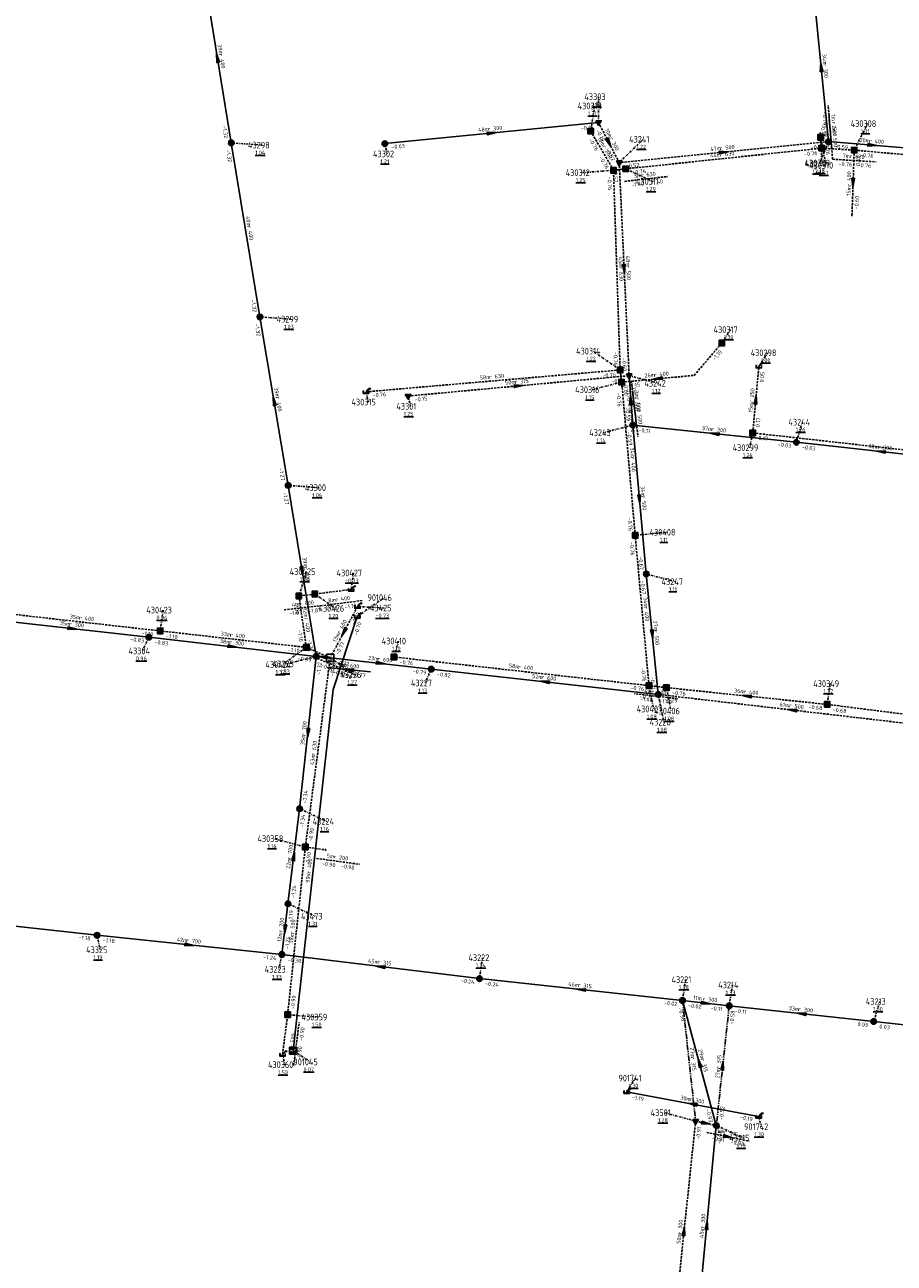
# Model space of a CAD drawing. Extents: x 188323 to 208361, y 565368 to 574910.
# Tile 98 of 256: x 201826 to 202023, y 567823 to 568102. Entities that reach past the tile are written whole.
import ezdxf

# ---------------------------------------------------------------- set-up
doc = ezdxf.new("R2010")
doc.units = 0
for name, pattern in [('BORDER', [1.75, 0.5, -0.25, 0.5, -0.25, 0, -0.25]), ('DASHDOT', [1, 0.5, -0.25, 0, -0.25]), ('DASHED', [0.75, 0.5, -0.25]), ('PHANTOM', [2.5, 1.25, -0.25, 0.25, -0.25, 0.25, -0.25])]:
    doc.linetypes.add(name, pattern=pattern)
doc.layers.get('0').update_dxf_attribs({"linetype": 'CONTINUOUS'})
for name, color, linetype in [('RIO-AFM', 7, 'CONTINUOUS'), ('RIO-BOK', 7, 'CONTINUOUS'), ('RIO-DET', 7, 'CONTINUOUS'), ('RIO-KNP', 7, 'CONTINUOUS'), ('RIO-KNR', 7, 'CONTINUOUS'), ('RIO-LAG', 7, 'CONTINUOUS'), ('RIO-LAG_0B', 7, 'CONTINUOUS'), ('RIO-LAG_1B', 7, 'DASHED'), ('RIO-LAG_2B', 7, 'DASHED'), ('RIO-LAG_4', 7, 'BORDER'), ('RIO-LAG_XX', 1, 'PHANTOM'), ('RIO-LEN', 7, 'CONTINUOUS'), ('RIO-MVD', 1, 'CONTINUOUS'), ('RIO-VRB', 6, 'DASHDOT'), ('RIO-VRH', 7, 'CONTINUOUS')]:
    doc.layers.add(name, color=color, linetype=linetype)
doc.styles.add('RIO-TXT', font='isocp.shx')

# ---------------------------------------------------------------- blocks, each defined once
blk = doc.blocks.new('L_VHR')
blk.add_lwpolyline([(-0.5, 0), (0.5, 0), (-0.5, 0.15), (-0.5, -0.15), (0.5, 0)])
blk = doc.blocks.new('K_FIC')
blk.add_circle((0, 0), 0.0625)
at = {"style": 'RIO-TXT', "flags": 1}
blk.add_attdef('KNOOPNAAM', (2, 2), '', height=1, dxfattribs=at)
blk = doc.blocks.new('K_UTB')
blk.add_lwpolyline([(0.5, 0.15), (0.5, -0.3), (-0.5, -0.3), (-0.5, 0.15), (-0.45, 0.15), (-0.45, -0.25), (0, -0.25), (0.45, -0.25), (0.45, 0.15)], close=True)
blk.add_lwpolyline([(0.85, 0.6), (0.55, 0.65), (0.614828, 0.459583), (0.850842, 0.598937)])
blk.add_arc((0.85, -0.25), 0.85, 90, 180)
at = {"style": 'RIO-TXT', "flags": 1}
blk.add_attdef('KNOOPNAAM', (2, 2), '', height=1, dxfattribs=at)
blk = doc.blocks.new('K_IPR')
blk.add_lwpolyline([(-0.5, -0.5), (0.5, -0.5), (0.5, 0.5), (-0.5, 0.5)], close=True)
blk.add_solid([(-0.5, 0.5), (0.5, 0.5), (-0.5, -0.5), (0.5, -0.5)])
at = {"style": 'RIO-TXT', "flags": 1}
blk.add_attdef('KNOOPNAAM', (2, 2), '', height=1, dxfattribs=at)
blk = doc.blocks.new('K_IPG')
blk.add_circle((0, 0), 0.5)
for points in [[(0, 0), (-0.5, 0), (-0.433013, 0.25)], [(0, 0), (-0.433013, -0.25), (-0.5, 0)], [(0, 0), (-0.433013, 0.25), (-0.25, 0.433013)], [(0, 0), (-0.25, -0.433013), (-0.433013, -0.25)], [(0, 0), (-0.25, 0.433013), (0, 0.5)], [(0, 0), (0, -0.5), (-0.25, -0.433013)], [(0, 0), (0, 0.5), (0.25, 0.433013)], [(0, 0), (0.25, 0.433013), (0.433013, 0.25)], [(0, 0), (0.433013, 0.25), (0.5, 0)], [(0, 0), (0.5, 0), (0.433013, -0.25)], [(0, 0), (0.433013, -0.25), (0.25, -0.433013)], [(0, 0), (0.25, -0.433013), (0, -0.5)]]:
    blk.add_solid(points)
at = {"style": 'RIO-TXT', "flags": 1}
blk.add_attdef('KNOOPNAAM', (2, 2), '', height=1, dxfattribs=at)
blk = doc.blocks.new('K_DIV')
for p, q in [((-0.65, 0.65), (-0.65, -0.65)), ((0.65, 0.65), (-0.65, 0.65)), ((0.65, -0.65), (0.65, 0.65)), ((-0.65, -0.65), (0.65, -0.65))]:
    blk.add_line(p, q)
blk = doc.blocks.new('K_IPD')
blk.add_lwpolyline([(-0.496027, 0.307994), (0.503973, 0.307994), (0.003973, -0.558031)], close=True)
blk.add_solid([(-0.496027, 0.307994), (0.503973, 0.307994), (0.003973, -0.558031)])
at = {"style": 'RIO-TXT', "flags": 1}
blk.add_attdef('KNOOPNAAM', (2, 2), '', height=1, dxfattribs=at)
blk = doc.blocks.new('K_DRL')
for p, q in [((-0.65, 0.65), (-0.65, -0.65)), ((0.65, 0.65), (-0.65, 0.65)), ((-0.65, 0.35), (0.65, 0.35)), ((0.65, -0.65), (0.65, 0.65)), ((0.65, -0.35), (-0.65, -0.35)), ((-0.65, -0.65), (0.65, -0.65))]:
    blk.add_line(p, q)
for points in [[(-0.65, 0.65), (0.65, 0.65), (-0.65, 0.35), (0.65, 0.35)], [(-0.65, -0.35), (0.65, -0.35), (-0.65, -0.65), (0.65, -0.65)]]:
    blk.add_solid(points)
at = {"style": 'RIO-TXT', "flags": 1}
blk.add_attdef('KNOOPNAAM', (2, 2), '', height=1, dxfattribs=at)
blk = doc.blocks.new('748_04______430310____430018_')
at = {"layer": 'RIO-LAG_1B'}
blk.add_line((0, 0), (-0.795, 9.788), dxfattribs=at)
at = {"layer": 'RIO-AFM', "style": 'RIO-TXT'}
blk.add_text('r 500', height=0.9, rotation=274.6285, dxfattribs=at).set_placement((0.0143, 6.0111))
at = {"layer": 'RIO-BOK', "style": 'RIO-TXT'}
for p in [(-2.0767, 8.2792), (-1.7261, 3.9735)]:
    blk.add_text('-0.76', height=0.9, rotation=274.6285, dxfattribs=at).set_placement(p)
at = {"layer": 'RIO-LEN', "style": 'RIO-TXT'}
blk.add_text('1m', height=0.9, rotation=274.6285, dxfattribs=at).set_placement((-0.1172, 7.6258))
blk = doc.blocks.new('790_04______430309____430308_')
at = {"layer": 'RIO-LAG_1B'}
blk.add_line((0, 0), (9.803, -0.593), dxfattribs=at)
at = {"layer": 'RIO-AFM', "style": 'RIO-TXT'}
blk.add_text('r 630', height=0.9, rotation=356.5063, dxfattribs=at).set_placement((3.8533, 0.2681))
at = {"layer": 'RIO-BOK', "style": 'RIO-TXT'}
for p in [(1.3128, -1.4819), (5.6249, -1.7424)]:
    blk.add_text('-0.76', height=0.9, rotation=356.5063, dxfattribs=at).set_placement(p)
at = {"layer": 'RIO-LEN', "style": 'RIO-TXT'}
blk.add_text('7m', height=0.9, rotation=356.5063, dxfattribs=at).set_placement((2.2362, 0.3658))
blk = doc.blocks.new('791_04______430309____430310_')
at = {"layer": 'RIO-LAG_1B'}
blk.add_line((0, 0), (-0.826, 9.786), dxfattribs=at)
at = {"layer": 'RIO-AFM', "style": 'RIO-TXT'}
blk.add_text('r 500', height=0.9, rotation=274.8121, dxfattribs=at).set_placement((-0.0046, 6.0118))
at = {"layer": 'RIO-BOK', "style": 'RIO-TXT'}
for p in [(-2.1029, 8.2731), (-1.7384, 3.9685)]:
    blk.add_text('-0.76', height=0.9, rotation=274.8121, dxfattribs=at).set_placement(p)
at = {"layer": 'RIO-LEN', "style": 'RIO-TXT'}
blk.add_text('2m', height=0.9, rotation=274.8121, dxfattribs=at).set_placement((-0.1413, 7.626))
blk = doc.blocks.new('792_04______430312____430311_')
at = {"layer": 'RIO-LAG_1B'}
blk.add_line((0, 0), (9.759, 1.096), dxfattribs=at)
at = {"layer": 'RIO-AFM', "style": 'RIO-TXT'}
blk.add_text('r 630', height=0.9, rotation=6.4079, dxfattribs=at).set_placement((3.7503, 0.9244))
at = {"layer": 'RIO-BOK', "style": 'RIO-TXT'}
for p in [(5.8403, -0.7528), (1.5473, -1.235)]:
    blk.add_text('-1.40', height=0.9, rotation=6.4079, dxfattribs=at).set_placement(p)
at = {"layer": 'RIO-LEN', "style": 'RIO-TXT'}
blk.add_text('3m', height=0.9, rotation=6.4079, dxfattribs=at).set_placement((2.1405, 0.7436))
blk = doc.blocks.new('793_04______430314____430316_')
at = {"layer": 'RIO-LAG_1B'}
blk.add_line((0, 0), (1.145, -9.754), dxfattribs=at)
at = {"layer": 'RIO-AFM', "style": 'RIO-TXT'}
blk.add_text('r 500', height=0.9, rotation=276.6697, dxfattribs=at).set_placement((0.9433, -3.7456))
at = {"layer": 'RIO-BOK', "style": 'RIO-TXT'}
for p in [(-1.2272, -1.5535), (-0.7234, -5.844)]:
    blk.add_text('-0.76', height=0.9, rotation=276.6697, dxfattribs=at).set_placement(p)
at = {"layer": 'RIO-LEN', "style": 'RIO-TXT'}
blk.add_text('3m', height=0.9, rotation=276.6697, dxfattribs=at).set_placement((0.7543, -2.1367))
blk = doc.blocks.new('794_04______430316____430318_')
at = {"layer": 'RIO-LAG_1B'}
blk.add_line((0, 0), (1.187, -9.749), dxfattribs=at)
at = {"layer": 'RIO-AFM', "style": 'RIO-TXT'}
blk.add_text('r 500', height=0.9, rotation=276.9196, dxfattribs=at).set_placement((0.9596, -3.7415))
at = {"layer": 'RIO-BOK', "style": 'RIO-TXT'}
for p in [(-1.2204, -1.5588), (-0.6979, -5.8471)]:
    blk.add_text('-0.76', height=0.9, rotation=276.9196, dxfattribs=at).set_placement(p)
at = {"layer": 'RIO-LEN', "style": 'RIO-TXT'}
blk.add_text('1m', height=0.9, rotation=276.9196, dxfattribs=at).set_placement((0.7637, -2.1334))
blk = doc.blocks.new('800_04______430358____430361_')
at = {"layer": 'RIO-LAG_1B'}
blk.add_line((0, 0), (9.729, -1.338), dxfattribs=at)
at = {"layer": 'RIO-AFM', "style": 'RIO-TXT'}
blk.add_text('r 200', height=0.9, rotation=352.1347, dxfattribs=at).set_placement((3.8625, -0.0264))
at = {"layer": 'RIO-BOK', "style": 'RIO-TXT'}
for p in [(1.196, -1.5776), (5.4757, -2.1662)]:
    blk.add_text('-0.90', height=0.9, rotation=352.1347, dxfattribs=at).set_placement(p)
at = {"layer": 'RIO-LEN', "style": 'RIO-TXT'}
blk.add_text('5m', height=0.9, rotation=352.1347, dxfattribs=at).set_placement((2.2576, 0.1943))
blk = doc.blocks.new('801_04______430360____430359_')
at = {"layer": 'RIO-LAG_1B'}
blk.add_line((0, 0), (1.253, 9.74), dxfattribs=at)
at = {"layer": 'RIO-AFM', "style": 'RIO-TXT'}
blk.add_text('r 500', height=0.9, rotation=82.6617, dxfattribs=at).set_placement((-0.0073, 3.8626))
at = {"layer": 'RIO-BOK', "style": 'RIO-TXT'}
for p in [(2.1183, 5.4944), (1.5671, 1.2097)]:
    blk.add_text('-0.90', height=0.9, rotation=82.6617, dxfattribs=at).set_placement(p)
at = {"layer": 'RIO-LEN', "style": 'RIO-TXT'}
blk.add_text('9m', height=0.9, rotation=82.6617, dxfattribs=at).set_placement((-0.2139, 2.2558))
blk = doc.blocks.new('806_04______430406____430407_')
at = {"layer": 'RIO-LAG_1B'}
blk.add_line((0, 0), (-9.756, 1.135), dxfattribs=at)
at = {"layer": 'RIO-AFM', "style": 'RIO-TXT'}
blk.add_text('r 400', height=0.9, rotation=353.3415, dxfattribs=at).set_placement((-5.8933, 1.1899))
at = {"layer": 'RIO-BOK', "style": 'RIO-TXT'}
for p in [(-8.527, -0.4171), (-4.2349, -0.9155)]:
    blk.add_text('-1.40', height=0.9, rotation=353.3415, dxfattribs=at).set_placement(p)
at = {"layer": 'RIO-LEN', "style": 'RIO-TXT'}
blk.add_text('4m', height=0.9, rotation=353.3415, dxfattribs=at).set_placement((-7.5025, 1.3767))
blk = doc.blocks.new('811_04______430424____43226_')
at = {"layer": 'RIO-LAG_1B'}
blk.add_line((0, 0), (9.026, -3.87), dxfattribs=at)
at = {"layer": 'RIO-AFM', "style": 'RIO-TXT'}
blk.add_text('r 400', height=0.9, rotation=336.7652, dxfattribs=at).set_placement((3.7173, -1.0493))
at = {"layer": 'RIO-BOK', "style": 'RIO-TXT'}
for p in [(0.735, -1.8382), (4.7057, -3.5401)]:
    blk.add_text('-0.90', height=0.9, rotation=336.7652, dxfattribs=at).set_placement(p)
at = {"layer": 'RIO-LEN', "style": 'RIO-TXT'}
blk.add_text('6m', height=0.9, rotation=336.7652, dxfattribs=at).set_placement((2.2283, -0.4111))
blk = doc.blocks.new('812_04______430426____430425_')
at = {"layer": 'RIO-LAG_1B'}
blk.add_line((0, 0), (-9.758, -1.118), dxfattribs=at)
at = {"layer": 'RIO-AFM', "style": 'RIO-TXT'}
blk.add_text('r 400', height=0.9, rotation=366.5146, dxfattribs=at).set_placement((-6.0095, -0.1842))
at = {"layer": 'RIO-BOK', "style": 'RIO-TXT'}
for p in [(-8.2076, -2.3491), (-3.9148, -1.8561)]:
    blk.add_text('-1.87', height=0.9, rotation=366.5146, dxfattribs=at).set_placement(p)
at = {"layer": 'RIO-LEN', "style": 'RIO-TXT'}
blk.add_text('4m', height=0.9, rotation=366.5146, dxfattribs=at).set_placement((-7.6189, -0.369))
blk = doc.blocks.new('813_04______430427____430426_')
at = {"layer": 'RIO-LAG_1B'}
blk.add_line((0, 0), (-9.744, -1.229), dxfattribs=at)
at = {"layer": 'RIO-AFM', "style": 'RIO-TXT'}
blk.add_text('r 400', height=0.9, rotation=367.1674, dxfattribs=at).set_placement((-6.0064, -0.2526))
at = {"layer": 'RIO-BOK', "style": 'RIO-TXT'}
for p in [(-8.1797, -2.4424), (-3.8928, -1.9005)]:
    blk.add_text('-1.10', height=0.9, rotation=367.1674, dxfattribs=at).set_placement(p)
at = {"layer": 'RIO-LEN', "style": 'RIO-TXT'}
blk.add_text('8m', height=0.9, rotation=367.1674, dxfattribs=at).set_placement((-7.6136, -0.4557))
blk = doc.blocks.new('820_04______43501_____43215_')
at = {"layer": 'RIO-LAG_2B'}
blk.add_line((0, 0), (9.612, -2.011), dxfattribs=at)
at = {"layer": 'RIO-VRH', "xscale": 2, "yscale": 2, "zscale": 2, "rotation": 348.1497}
blk.add_blockref('L_VHR', (4.806, -1.0055), dxfattribs=at)
at = {"layer": 'RIO-AFM', "style": 'RIO-TXT'}
blk.add_text('r 315', height=0.9, rotation=348.1497, dxfattribs=at).set_placement((3.8513, -0.2948))
at = {"layer": 'RIO-BOK', "style": 'RIO-TXT'}
for s, p in [('-0.91', (1.0835, -1.657)), ('-0.93', (5.3119, -2.5415))]:
    blk.add_text(s, height=0.9, rotation=348.1497, dxfattribs=at).set_placement(p)
at = {"layer": 'RIO-LEN', "style": 'RIO-TXT'}
blk.add_text('5m', height=0.9, rotation=348.1497, dxfattribs=at).set_placement((2.2656, 0.0369))
blk = doc.blocks.new('824_04______43225_____43226___c')
at = {"layer": 'RIO-LAG_0B'}
blk.add_line((0, 0), (9.774, -0.956), dxfattribs=at)
at = {"layer": 'RIO-VRH', "xscale": 2, "yscale": 2, "zscale": 2, "rotation": 534.38}
blk.add_blockref('L_VHR', (4.887, -0.478), dxfattribs=at)
at = {"layer": 'RIO-AFM', "style": 'RIO-TXT'}
blk.add_text('r 600', height=0.9, rotation=354.38, dxfattribs=at).set_placement((3.8606, 0.1249))
at = {"layer": 'RIO-BOK', "style": 'RIO-TXT'}
for s, p in [('-0.85', (1.2569, -1.5296)), ('-0.77', (5.5564, -1.9499))]:
    blk.add_text(s, height=0.9, rotation=354.38, dxfattribs=at).set_placement(p)
at = {"layer": 'RIO-LEN', "style": 'RIO-TXT'}
blk.add_text('3m', height=0.9, rotation=354.38, dxfattribs=at).set_placement((2.2482, 0.2826))

msp = doc.modelspace()

# ---------------------------------------------------------------- linework, layer by layer
at = {"layer": 'RIO-LAG'}
msp.add_line((201962.336, 567861.248), (201992.128, 567855.68), dxfattribs=at)
msp.add_lwpolyline([(201887.04, 567870.528), (201896.112, 567952), (201901.536, 567968.512)], dxfattribs=at)
at = {"layer": 'RIO-LAG_0B'}
for p, q in [((201866.816, 568113.664), (201873.088, 568075.392)), ((202007.888, 568075.648), (202004.608, 568109.248)), ((201907.744, 568075.2), (201955.984, 568080)), ((201873.088, 568075.392), (201879.552, 568036.096)), ((202027.728, 568074.048), (202007.888, 568075.648)), ((201879.552, 568036.096), (201885.936, 567998.08)), ((201962.896, 568022.848), (201963.712, 568011.712)), ((201963.712, 568011.712), (202000.64, 568007.808)), ((201963.712, 568011.712), (201966.752, 567978.112)), ((202000.64, 568007.808), (202038.816, 568003.648)), ((201892.272, 567959.488), (201885.936, 567998.08)), ((201969.472, 567950.912), (201966.752, 567978.112)), ((201854.48, 567963.84), (201819.968, 567967.68)), ((201892.272, 567959.488), (201854.48, 567963.84)), ((201888.512, 567925.12), (201892.272, 567959.488)), ((201892.272, 567959.488), (201895.424, 567959.168)), ((201895.424, 567959.168), (201918.224, 567956.608)), ((201918.224, 567956.608), (201969.472, 567950.912)), ((201885.888, 567903.68), (201888.512, 567925.12)), ((201884.512, 567892.224), (201885.888, 567903.68)), ((201802.896, 567900.992), (201842.8, 567896.576)), ((201884.512, 567892.224), (201842.8, 567896.576)), ((201929.104, 567886.784), (201884.512, 567892.224)), ((201974.944, 567881.856), (201929.104, 567886.784)), ((201985.488, 567880.64), (201974.944, 567881.856)), ((201982.576, 567853.632), (201974.944, 567881.856)), ((202018.096, 567877.12), (201985.488, 567880.64)), ((202060.4, 567872.512), (202018.096, 567877.12)), ((201982.576, 567853.632), (201978.304, 567808.704))]:
    msp.add_line(p, q, dxfattribs=at)
at = {"layer": 'RIO-LAG_1B'}
for p, q in [((201959.36, 568069.184), (201954.224, 568078.016)), ((202006.112, 568076.608), (202006.048, 568077.568)), ((202006.32, 568074.176), (202006.112, 568076.608)), ((201962.112, 568069.504), (202006.32, 568074.176)), ((202006.32, 568074.176), (202013.696, 568073.728)), ((202013.2, 568059.008), (202013.696, 568073.728)), ((202013.696, 568073.728), (202099.712, 568066.24)), ((201959.36, 568069.184), (201962.112, 568069.504)), ((201960.864, 568024.128), (201959.36, 568069.184)), ((201990.8, 568009.92), (201992.176, 568024.96)), ((201903.504, 568019.2), (201960.864, 568024.128)), ((201960.864, 568024.128), (201961.184, 568021.376)), ((201961.184, 568021.376), (201961.312, 568020.416)), ((201964.256, 567986.816), (201961.312, 568020.416)), ((202085.216, 567999.36), (201990.8, 568009.92)), ((201967.376, 567952.896), (201964.256, 567986.816)), ((201900.144, 567974.592), (201891.952, 567973.568)), ((201891.952, 567973.568), (201888.352, 567973.12)), ((201888.352, 567973.12), (201890.048, 567961.536)), ((201857.024, 567965.248), (201821.904, 567969.216)), ((201890.048, 567961.536), (201857.024, 567965.248)), ((201890.048, 567961.536), (201895.424, 567959.168)), ((201889.792, 567916.48), (201895.424, 567959.168)), ((201967.376, 567952.896), (201909.808, 567959.36)), ((201971.312, 567952.448), (201967.376, 567952.896)), ((202007.584, 567948.672), (201971.312, 567952.448)), ((202091.456, 567937.984), (202007.584, 567948.672)), ((201885.808, 567878.656), (201889.792, 567916.48)), ((201889.792, 567916.48), (201894.368, 567915.84)), ((201884.656, 567869.696), (201885.808, 567878.656))]:
    msp.add_line(p, q, dxfattribs=at)
msp.add_lwpolyline([(201961.184, 568021.376), (201977.584, 568022.912), (201983.808, 568030.208)], dxfattribs=at)
at = {"layer": 'RIO-LAG_2B'}
for p, q in [((201960.656, 568070.912), (201955.984, 568080)), ((202007.888, 568075.648), (201960.656, 568070.912)), ((201960.656, 568070.912), (201962.896, 568022.848)), ((201912.992, 568018.24), (201962.896, 568022.848)), ((201969.472, 567950.912), (202029.904, 567943.872)), ((201972.672, 567804.992), (201977.904, 567854.592)), ((201977.904, 567854.592), (201982.576, 567853.632))]:
    msp.add_line(p, q, dxfattribs=at)
at = {"layer": 'RIO-LAG_4'}
msp.add_line((201901.584, 567970.752), (201895.424, 567959.168), dxfattribs=at)
at = {"layer": 'RIO-LAG_XX'}
for p, q in [((201974.944, 567881.856), (201977.904, 567854.592)), ((201985.488, 567880.64), (201982.576, 567853.632))]:
    msp.add_line(p, q, dxfattribs=at)
at = {"layer": 'RIO-VRB'}
for p, q in [((201954.22, 568078.01), (201955.1006, 568083.708)), ((201955.98, 568080), (201955.9792, 568085.775)), ((202013.69, 568073.75), (202016.7269, 568079.7114)), ((201873.08, 568075.39), (201880.0475, 568074.8613)), ((201907.74, 568075.22), (201908.2735, 568072.8916)), ((201960.66, 568070.94), (201966.0794, 568076.1881)), ((202007.89, 568075.64), (202005.8147, 568070.6305)), ((202006.12, 568076.58), (202007.3476, 568070.3123)), ((202006.32, 568074.2), (202006.3219, 568070.825)), ((201962.12, 568069.5), (201968.2469, 568066.6622)), ((201959.36, 568069.19), (201952.3929, 568068.6591)), ((201879.55, 568036.12), (201886.5175, 568035.5913)), ((201983.81, 568030.18), (201985.7864, 568033.2358)), ((201960.87, 568024.14), (201954.7419, 568028.3759)), ((201992.18, 568024.95), (201994.1564, 568028.0058)), ((201962.89, 568022.85), (201969.5382, 568021.13)), ((201903.51, 568019.2), (201904.0435, 568016.8716)), ((201961.19, 568021.4), (201954.5425, 568019.6779)), ((201913, 568018.25), (201913.5335, 568015.9216)), ((201963.72, 568011.69), (201957.0725, 568009.9679)), ((202000.64, 568007.82), (202002.0333, 568012.3494)), ((201990.8, 568009.91), (201990.0942, 568006.5966)), ((201885.94, 567998.1), (201892.9075, 567997.5713)), ((201964.26, 567986.82), (201971.335, 567987.52)), ((201888.36, 567973.15), (201890.0952, 567978.6192)), ((201900.14, 567974.59), (201900.6735, 567978.3184)), ((201966.76, 567978.08), (201973.4082, 567976.36)), ((201891.95, 567973.56), (201896.6034, 567970.3547)), ((201901.53, 567968.53), (201907.6569, 567972.7678)), ((201857.03, 567965.23), (201857.7371, 567969.9432)), ((201901.59, 567970.77), (201907.5727, 567970.415)), ((201854.48, 567963.86), (201853.088, 567960.7301)), ((201890.04, 567961.51), (201884.622, 567957.6602)), ((201909.81, 567959.37), (201910.8614, 567962.9597)), ((201892.27, 567959.51), (201885.6225, 567957.7879)), ((201895.42, 567959.2), (201900.8394, 567955.3519)), ((201918.23, 567956.63), (201916.838, 567953.5001)), ((201967.37, 567952.91), (201968.4241, 567947.6271)), ((201971.31, 567952.45), (201972.3641, 567947.1671)), ((202007.58, 567948.64), (202008.2871, 567953.3532)), ((201969.48, 567950.92), (201970.7076, 567944.6523)), ((201888.52, 567925.09), (201894.6469, 567922.2522)), ((201889.8, 567916.45), (201882.8321, 567918.3765)), ((201885.89, 567903.7), (201892.0169, 567900.8622)), ((201842.8, 567896.6), (201843.5071, 567893.2868)), ((201884.52, 567892.2), (201883.8142, 567888.8866)), ((201929.1, 567886.8), (201929.8071, 567891.5132)), ((201974.94, 567881.85), (201975.6471, 567886.5632)), ((201985.49, 567880.64), (201986.1971, 567885.3532)), ((202018.1, 567877.1), (202019.4933, 567881.6294)), ((201885.81, 567878.63), (201892.7775, 567878.1013)), ((201884.66, 567869.69), (201885.1935, 567867.3616)), ((201887.04, 567870.54), (201890.9274, 567867.9776)), ((201962.33, 567861.28), (201964.3064, 567864.3358)), ((201977.9, 567854.61), (201970.9321, 567856.5365)), ((201992.13, 567855.7), (201992.6635, 567853.3716)), ((201982.57, 567853.63), (201988.6969, 567850.7922))]:
    msp.add_line(p, q, dxfattribs=at)

# ---------------------------------------------------------------- block references
at = {"layer": 'RIO-DET'}
for name, p in [('748_04______430310____430018_', (202008.624, 568074.112)), ('791_04______430309____430310_', (202008.816, 568071.68)), ('790_04______430309____430308_', (202008.816, 568071.68)), ('792_04______430312____430311_', (201961.856, 568066.688)), ('793_04______430314____430316_', (201963.376, 568021.632)), ('794_04______430316____430318_', (201963.696, 568018.88)), ('812_04______430426____430425_', (201894.448, 567971.072)), ('813_04______430427____430426_', (201902.64, 567972.096)), ('811_04______430424____43226_', (201892.544, 567959.04)), ('824_04______43225_____43226___c', (201894.768, 567956.992)), ('806_04______430406____430407_', (201973.808, 567949.952)), ('800_04______430358____430361_', (201892.304, 567913.92)), ('801_04______430360____430359_', (201887.168, 567867.2)), ('820_04______43501_____43215_', (201980.4, 567852.096))]:
    msp.add_blockref(name, p, dxfattribs=at)
at = {"layer": 'RIO-KNP', "xscale": 1.25, "yscale": 1.25, "zscale": 1.25}
for name, p in [('K_IPR', (201954.224, 568078.016)), ('K_IPD', (201955.984, 568080)), ('K_IPG', (201873.088, 568075.392)), ('K_IPG', (201907.744, 568075.2)), ('K_IPR', (202006.112, 568076.608)), ('K_FIC', (202006.048, 568077.568)), ('K_IPG', (202007.888, 568075.648)), ('K_IPR', (202006.32, 568074.176)), ('K_IPR', (202013.696, 568073.728)), ('K_IPR', (201959.36, 568069.184)), ('K_IPD', (201960.656, 568070.912)), ('K_IPR', (201962.112, 568069.504)), ('K_FIC', (202013.2, 568059.008)), ('K_IPG', (201879.552, 568036.096)), ('K_IPR', (201983.808, 568030.208)), ('K_IPR', (201960.864, 568024.128)), ('K_UTB', (201992.176, 568024.96)), ('K_IPR', (201961.184, 568021.376)), ('K_IPD', (201962.896, 568022.848)), ('K_UTB', (201903.504, 568019.2)), ('K_FIC', (201961.312, 568020.416)), ('K_IPD', (201912.992, 568018.24)), ('K_IPG', (201963.712, 568011.712)), ('K_IPR', (201990.8, 568009.92)), ('K_IPG', (202000.64, 568007.808)), ('K_IPG', (201885.936, 567998.08)), ('K_IPR', (201964.256, 567986.816)), ('K_IPG', (201966.752, 567978.112)), ('K_UTB', (201900.144, 567974.592)), ('K_IPR', (201888.352, 567973.12)), ('K_IPR', (201891.952, 567973.568)), ('K_UTB', (201901.536, 567968.512)), ('K_UTB', (201901.584, 567970.752)), ('K_IPG', (201854.48, 567963.84)), ('K_IPR', (201857.024, 567965.248)), ('K_IPR', (201890.048, 567961.536)), ('K_IPG', (201892.272, 567959.488)), ('K_DIV', (201895.424, 567959.168)), ('K_IPR', (201909.808, 567959.36)), ('K_IPG', (201918.224, 567956.608)), ('K_IPR', (201967.376, 567952.896)), ('K_IPR', (201971.312, 567952.448)), ('K_IPG', (201969.472, 567950.912)), ('K_IPR', (202007.584, 567948.672)), ('K_IPG', (201888.512, 567925.12)), ('K_IPR', (201889.792, 567916.48)), ('K_FIC', (201894.368, 567915.84)), ('K_IPG', (201885.888, 567903.68)), ('K_IPG', (201842.8, 567896.576)), ('K_IPG', (201884.512, 567892.224)), ('K_IPG', (201929.104, 567886.784)), ('K_IPG', (201974.944, 567881.856)), ('K_IPG', (201985.488, 567880.64)), ('K_IPR', (201885.808, 567878.656)), ('K_IPG', (202018.096, 567877.12)), ('K_DRL', (201887.04, 567870.528)), ('K_UTB', (201884.656, 567869.696)), ('K_UTB', (201962.336, 567861.248)), ('K_IPD', (201977.904, 567854.592)), ('K_IPG', (201982.576, 567853.632)), ('K_UTB', (201992.128, 567855.68))]:
    msp.add_blockref(name, p, dxfattribs=at)
at = {"layer": 'RIO-VRH'}
for p, xscale, yscale, zscale, rotation in [((201869.95, 568094.52), 2, 2, 2, 459.3004), ((202006.25, 568092.435), 2, 2, 2, 95.5857), ((201931.86, 568077.61), 2, 2, 2, 5.6583), ((201958.32, 568075.47), 2, 2, 2, 297.3252), ((202017.81, 568074.845), 2, 2, 2, 355.4185), ((201984.275, 568073.29), 2, 2, 2, 365.6824), ((202013.445, 568066.375), 2, 2, 2, 268.0884), ((201961.775, 568046.895), 2, 2, 2, 272.6638), ((201969.39, 568022.17), 2, 2, 2, 185.3639), ((201937.945, 568020.55), 2, 2, 2, 5.2674), ((201882.745, 568017.11), 2, 2, 2, 459.5486), ((201963.305, 568017.27), 2, 2, 2, 454.2621), ((201991.49, 568017.43), 2, 2, 2, 84.7489), ((201982.18, 568009.755), 2, 2, 2, 534.0166), ((202019.725, 568005.73), 2, 2, 2, 533.7511), ((201965.24, 567994.885), 2, 2, 2, 275.1768), ((201889.105, 567978.805), 2, 2, 2, 279.3235), ((201837.225, 567965.76), 2, 2, 2, 353.7169), ((201898.505, 567964.985), 2, 2, 2, 241.9238), ((201968.12, 567964.5), 2, 2, 2, 275.7274), ((201873.375, 567961.685), 2, 2, 2, 353.4343), ((201893.845, 567959.355), 1.914, 1.914, 1.914, 534.38), ((201906.825, 567957.915), 2, 2, 2, 353.5722), ((201943.855, 567953.775), 2, 2, 2, 533.6433), ((201989.445, 567950.545), 2, 2, 2, 174.0039), ((201999.695, 567947.385), 2, 2, 2, 533.3277), ((201890.395, 567942.3), 2, 2, 2, 263.7738), ((201887.205, 567914.395), 2, 2, 2, 82.982), ((201885.205, 567897.95), 2, 2, 2, 263.1979), ((201863.66, 567894.4), 2, 2, 2, 353.9802), ((201906.81, 567889.5), 2, 2, 2, 173.0941), ((201952.02, 567884.325), 2, 2, 2, 173.8375), ((201980.215, 567881.245), 2, 2, 2, 353.4579), ((202001.795, 567878.87), 2, 2, 2, 173.8051), ((201978.755, 567867.74), 2, 2, 2, 105.1372), ((201984.03, 567867.135), 2, 2, 2, 443.8214), ((201977.23, 567858.49), 2, 2, 2, 529.3954), ((201980.235, 567854.12), 2, 2, 2, 348.1497), ((201980.435, 567831.165), 2, 2, 2, 444.5626), ((201975.29, 567829.815), 2, 2, 2, 83.9825)]:
    msp.add_blockref('L_VHR', p, dxfattribs=dict(at, xscale=xscale, yscale=yscale, zscale=zscale, rotation=rotation))

# ---------------------------------------------------------------- texts
at = {"layer": 'RIO-AFM', "style": 'RIO-TXT'}
for s, rotation, p in [('r 400', 279.3004, (201870.3242, 568095.4026)), ('r 300', 275.5857, (202006.679, 568093.2914)), ('r 300', 5.6583, (201931.0046, 568078.0277)), ('r 300', 297.3252, (201958.3947, 568076.4207)), ('r 400', 355.4185, (202017.0425, 568075.4139)), ('r 250', 300.2382, (201956.8163, 568074.5533)), ('r 630', 6.0691, (201983.3617, 568072.2615)), ('r 500', 365.6824, (201983.4177, 568073.7217)), ('r 400', 88.0884, (202012.9184, 568065.5821)), ('r 400', 279.364, (201876.6885, 568056.6379)), ('r 630', 271.9286, (201960.6013, 568047.4921)), ('r 500', 272.6638, (201962.2516, 568047.7286)), ('r 630', 4.9218, (201931.34, 568022.0986)), ('r 315', 5.2674, (201937.0923, 568020.9735)), ('r 400', 5.3639, (201968.5368, 568022.5921)), ('r 250', 84.7489, (201990.9181, 568016.6691)), ('r 400', 279.5486, (201883.1153, 568017.994)), ('r 500', 274.2621, (201963.7465, 568018.1157)), ('r 300', 354.0166, (201981.4273, 568010.3479)), ('r 300', 353.7511, (202018.9752, 568006.3268)), ('r 400', 275.0276, (201963.2223, 568004.4669)), ('r 500', 275.1768, (201965.6751, 567995.738)), ('r 400', 279.3235, (201889.4789, 567979.6878)), ('r 400', 275.2487, (201966.2491, 567970.7186)), ('r 300', 353.7169, (201836.4752, 567966.3561)), ('r 400', 353.5513, (201838.7219, 567967.8135)), ('r 400', 278.221, (201889.5823, 567968.2041)), ('r 400', 421.9238, (201897.6793, 567964.5069)), ('r 400', 353.5709, (201872.7865, 567963.9676)), ('r 500', 275.7274, (201968.5448, 567965.3573)), ('r 300', 353.4343, (201872.6283, 567962.2859)), ('r 600', 353.5722, (201906.0764, 567958.5093)), ('r 400', 353.5971, (201937.8424, 567956.745)), ('r 600', 353.6433, (201943.1068, 567954.3774)), ('r 400', 354.0039, (201988.6923, 567951.1379)), ('r 500', 353.3277, (201998.9504, 567947.9944)), ('r 700', 83.7738, (201889.8102, 567941.5487)), ('r 630', 82.5024, (201892.0086, 567937.0867)), ('r 700', 82.982, (201886.6099, 567913.6521)), ('r 400', 83.6359, (201890.9884, 567910.5051)), ('r 700', 83.198, (201884.6127, 567897.2048)), ('r 500', 83.9691, (201887.2227, 567896.7866)), ('r 700', 353.9802, (201862.9078, 567894.995)), ('r 315', 353.0941, (201906.067, 567890.1075)), ('r 315', 353.8375, (201951.2694, 567884.9231)), ('r 300', 353.4579, (201979.4673, 567881.8369)), ('r 300', 353.8051, (202001.0442, 567879.4644)), ('r 315', 276.2101, (201976.8376, 567869.0906)), ('r 315', 285.1372, (201979.0346, 567868.6551)), ('r 315', 443.8214, (201983.4377, 567866.3839)), ('r 300', 349.3954, (201976.5268, 567859.1396)), ('r 300', 444.5626, (201979.8468, 567830.4068)), ('r 300', 83.9825, (201974.7079, 567829.0614))]:
    msp.add_text(s, height=0.9, rotation=rotation, dxfattribs=at).set_placement(p)
at = {"layer": 'RIO-BOK', "style": 'RIO-TXT'}
for s, rotation, p in [('-1.32', 279.3004, (201871.058, 568079.2138)), ('-0.16', 5.6583, (201952.0376, 568078.2025)), ('-0.19', 297.3252, (201955.3798, 568078.1134)), ('-0.41', 275.5857, (202006.1169, 568079.5865)), ('-0.03', 5.6583, (201909.271, 568073.9648)), ('-0.76', 300.2382, (201953.7164, 568076.0954)), ('-0.59', 365.6824, (202003.9464, 568073.8683)), ('-1.32', 279.364, (201871.9272, 568073.7805)), ('-0.52', 297.3252, (201957.5381, 568073.9417)), ('-0.76', 6.0691, (202002.3906, 568072.3743)), ('-0.59', 355.4185, (202009.1744, 568074.1335)), ('0.60', 88.0884, (202014.971, 568070.1451)), ('-0.76', 355.0115, (202014.9637, 568072.2344)), ('-0.76', 300.2382, (201956.0895, 568072.0292)), ('-0.52', 272.6638, (201959.3273, 568069.476)), ('-0.52', 365.6824, (201962.1923, 568069.6865)), ('-0.76', 6.0691, (201963.66, 568068.2559)), ('-0.76', 271.9286, (201958.0086, 568067.7433)), ('-0.60', 88.0884, (202014.6457, 568060.3525)), ('-1.32', 279.364, (201877.5245, 568039.9413)), ('-1.32', 279.5486, (201878.4024, 568034.5068)), ('-0.76', 271.9286, (201959.3594, 568028.1913)), ('-1.10', 49.3286, (201982.1994, 568026.1569)), ('-0.60', 272.6638, (201961.3295, 568026.8821)), ('-0.76', 4.9218, (201956.9047, 568022.3933)), ('-0.44', 5.2674, (201958.935, 568021.0794)), ('0.05', 84.7489, (201993.2488, 568021.2766)), ('-0.60', 274.2621, (201961.5986, 568021.3494)), ('-1.15', 5.3639, (201962.7145, 568020.137)), ('-0.76', 4.9218, (201905.0247, 568017.9253)), ('-0.15', 5.2674, (201914.5224, 568016.9844)), ('-0.76', 275.0276, (201960.0388, 568018.8923)), ('-0.59', 274.2621, (201962.0242, 568015.6754)), ('0.17', 84.7489, (201992.322, 568011.176)), ('-0.11', 354.0166, (201964.9672, 568010.1525)), ('-0.59', 275.1768, (201962.4527, 568010.169)), ('0.17', 353.6365, (201992.0369, 568008.3642)), ('-0.03', 354.0166, (201996.419, 568006.8758)), ('-0.03', 353.7511, (202001.88, 568006.2767)), ('-1.27', 279.5486, (201883.9014, 568001.9145)), ('-1.27', 279.3235, (201884.7861, 567996.4913)), ('-0.76', 275.0276, (201962.5254, 567990.7831)), ('-0.76', 275.2487, (201962.9947, 567985.2974)), ('-0.67', 275.1768, (201965.0151, 567982.0385)), ('-0.67', 275.7274, (201965.5074, 567976.5469)), ('-1.10', 278.221, (201887.1753, 567971.5638)), ('-0.73', 421.9238, (201900.8912, 567966.4965)), ('-0.70', 71.8698, (201901.585, 567964.1973)), ('-0.83', 353.7169, (201850.2536, 567962.9364)), ('-1.10', 353.5513, (201852.8009, 567964.3191)), ('-1.10', 353.5709, (201858.2652, 567963.6828)), ('-1.10', 278.221, (201888.0735, 567965.3686)), ('-1.32', 279.3235, (201890.2467, 567963.333)), ('-0.83', 353.4343, (201855.7115, 567962.3099)), ('-1.10', 353.5709, (201885.8108, 567960.5963)), ('-0.77', 421.9238, (201897.3136, 567959.7776)), ('-0.99', 353.4343, (201888.0394, 567958.6094)), ('-1.32', 83.7738, (201893.2176, 567955.2816)), ('-0.90', 82.5024, (201896.2735, 567954.9515)), ('-0.77', 353.5722, (201896.6552, 567957.6529)), ('-0.76', 353.5971, (201911.0459, 567957.8234)), ('-0.79', 353.5722, (201914.0007, 567955.7097)), ('-0.82', 353.6433, (201919.4671, 567955.0844)), ('-0.76', 275.2487, (201965.6203, 567956.8664)), ('-0.76', 353.5971, (201963.1435, 567952.0099)), ('-0.71', 275.7274, (201967.693, 567954.8617)), ('-0.71', 353.6433, (201965.2541, 567950.0124)), ('-0.29', 353.3277, (201970.7086, 567949.3676)), ('-0.76', 354.0039, (201972.5568, 567950.9122)), ('-0.68', 354.0039, (202003.3584, 567947.6964)), ('-0.68', 352.7446, (202008.7927, 567947.0752)), ('-1.34', 83.7738, (201890.0634, 567926.3299)), ('-1.34', 82.982, (201889.4092, 567920.8495)), ('-0.90', 82.5024, (201891.3705, 567917.6554)), ('-0.90', 83.9691, (201890.762, 567912.2246)), ('-1.24', 82.982, (201887.4504, 567904.9185)), ('-1.19', 83.198, (201886.7951, 567899.4626)), ('-1.18', 353.7077, (201838.5735, 567895.6806)), ('-1.24', 83.198, (201886.0758, 567893.4243)), ('-1.18', 353.9802, (201844.0462, 567895.0617)), ('-1.24', 353.9802, (201880.2986, 567891.2616)), ('-0.38', 353.0941, (201885.7423, 567890.6426)), ('-0.24', 353.0941, (201924.8643, 567885.9289)), ('-0.24', 353.8375, (201930.3424, 567885.2586)), ('-0.90', 83.9691, (201887.3491, 567879.8752)), ('-0.02', 353.8375, (201970.7164, 567880.9247)), ('-0.98', 285.1372, (201973.955, 567880.1327)), ('-0.02', 353.4579, (201976.1721, 567880.3004)), ('-0.11', 353.4579, (201981.2582, 567879.7203)), ('-0.11', 353.8051, (201986.7315, 567879.0979)), ('-0.58', 443.8214, (201986.4267, 567876.4151)), ('0.03', 353.8051, (202014.4118, 567876.1108)), ('0.03', 353.7943, (202019.3412, 567875.5577)), ('-1.19', 349.3954, (201963.4492, 567859.647)), ('-0.93', 285.1372, (201980.1639, 567857.2263)), ('-0.52', 443.8214, (201984.1116, 567854.8722)), ('-0.19', 349.3954, (201987.8452, 567855.0949)), ('-0.91', 83.9825, (201978.863, 567850.3848)), ('-0.08', 444.5626, (201983.55, 567849.4186))]:
    msp.add_text(s, height=0.9, rotation=rotation, dxfattribs=at).set_placement(p)
at = {"layer": 'RIO-KNR', "style": 'RIO-TXT'}
for s, p in [('43303', (201952.7917, 568085.025)), ('430313', (201951.2756, 568082.958)), ('430308', (202012.9019, 568078.9614)), ('43298', (201876.86, 568074.1113)), ('43241', (201962.8919, 568075.4381)), ('43302', (201905.086, 568072.1416)), ('430312', (201948.5679, 568067.9091)), ('430309', (202002.4969, 568070.075)), ('43240', (202002.6272, 568069.8805)), ('430310', (202003.5226, 568069.5623)), ('430311', (201964.4219, 568065.9122)), ('43299', (201883.33, 568034.8413)), ('430317', (201981.9614, 568032.4858)), ('430314', (201950.9169, 568027.6259)), ('430298', (201990.3314, 568027.2558)), ('430316', (201950.7175, 568018.9279)), ('43242', (201966.3507, 568020.38)), ('430315', (201900.2185, 568016.1216)), ('43301', (201910.346, 568015.1716)), ('43244', (201998.8458, 568011.5994)), ('43243', (201953.885, 568009.2179)), ('430299', (201986.2692, 568005.8466)), ('43300', (201889.72, 567996.8213)), ('430408', (201967.51, 567986.77)), ('430425', (201886.2702, 567977.8692)), ('430427', (201896.8485, 567977.5684)), ('43247', (201970.2207, 567975.61)), ('901046', (201903.8319, 567972.0178)), ('430423', (201853.9121, 567969.1932)), ('430426', (201892.7784, 567969.6047)), ('43425', (201904.3852, 567969.665)), ('430410', (201907.0364, 567962.2097)), ('43304', (201849.9005, 567959.9801)), ('430424', (201880.797, 567956.9102)), ('43225', (201882.435, 567957.0379)), ('43226', (201897.6519, 567954.6019)), ('43227', (201913.6505, 567952.7501)), ('430349', (202004.4621, 567952.6032)), ('430407', (201964.5991, 567946.8771)), ('430406', (201968.5391, 567946.4171)), ('43228', (201967.5201, 567943.9023)), ('43224', (201891.4594, 567921.5022)), ('430358', (201879.0071, 567917.6265)), ('43473', (201888.8294, 567900.1122)), ('43325', (201840.3196, 567892.5368)), ('43222', (201926.6196, 567890.7632)), ('43223', (201880.6267, 567888.1366)), ('43221', (201972.4596, 567885.8132)), ('43214', (201983.0096, 567884.6032)), ('43213', (202016.3058, 567880.8794)), ('430359', (201888.9525, 567877.3513)), ('901045', (201887.1024, 567867.2276)), ('430360', (201881.3685, 567866.6116)), ('901741', (201960.4814, 567863.5858)), ('43501', (201967.7446, 567855.7865)), ('43215', (201985.5094, 567850.0422)), ('901742', (201988.8385, 567852.6216))]:
    msp.add_text(s, height=1.5, dxfattribs=at).set_placement(p)
at = {"layer": 'RIO-LEN', "style": 'RIO-TXT'}
for s, rotation, p in [('39m', 279.3004, (201869.974, 568097.534)), ('34m', 275.5857, (202006.4677, 568095.441)), ('48m', 5.6583, (201928.8551, 568077.8147)), ('10m', 297.3252, (201957.4022, 568078.3392)), ('10m', 300.2382, (201955.7275, 568076.4189)), ('20m', 355.4185, (202014.8892, 568075.5851)), ('44m', 6.0691, (201981.2138, 568072.0332)), ('47m', 365.6824, (201981.2684, 568073.5065)), ('15m', 88.0884, (202012.8467, 568063.4232)), ('40m', 279.364, (201876.336, 568058.769)), ('48m', 272.6638, (201962.1502, 568049.8862)), ('45m', 271.9286, (201960.5276, 568049.6509)), ('58m', 4.9218, (201929.188, 568021.9133)), ('26m', 5.3639, (201966.3863, 568022.3901)), ('39m', 279.5486, (201882.756, 568020.1239)), ('50m', 5.2674, (201934.9414, 568020.7752)), ('11m', 274.2621, (201963.585, 568020.2697)), ('15m', 84.7489, (201990.7207, 568014.5181)), ('37m', 354.0166, (201979.279, 568010.5718)), ('34m', 275.0276, (201963.032, 568006.6185)), ('38m', 353.7511, (202016.8279, 568006.5606)), ('34m', 275.1768, (201965.4792, 567997.8891)), ('39m', 279.3235, (201889.1279, 567981.8191)), ('34m', 275.2487, (201966.0505, 567972.8695)), ('35m', 353.5513, (201836.5754, 567968.0548)), ('12m', 278.221, (201889.2724, 567970.3418)), ('35m', 353.7169, (201834.328, 567966.5912)), ('27m', 275.7274, (201968.3282, 567967.5064)), ('38m', 353.4343, (201870.4823, 567962.5315)), ('33m', 353.5709, (201870.6399, 567964.2081)), ('13m', 421.9238, (201896.6641, 567962.6003)), ('23m', 353.5722, (201903.9299, 567958.7498)), ('58m', 353.5971, (201935.6957, 567956.9846)), ('52m', 353.6433, (201940.9599, 567954.6152)), ('36m', 354.0039, (201986.544, 567951.3622)), ('61m', 353.3277, (201996.8049, 567948.2441)), ('35m', 83.7738, (201889.5762, 567939.4014)), ('43m', 82.5024, (201891.7271, 567934.9452)), ('22m', 82.982, (201886.3463, 567911.5083)), ('99m', 83.6359, (201890.7493, 567908.3584)), ('12m', 83.198, (201884.3572, 567895.0599)), ('38m', 83.9691, (201886.9961, 567894.6385)), ('42m', 353.9802, (201860.7596, 567895.2201)), ('45m', 353.0941, (201903.9225, 567890.3659)), ('46m', 353.8375, (201949.1217, 567885.1537)), ('11m', 353.4579, (201977.3212, 567882.0817)), ('33m', 353.8051, (201998.8967, 567879.6961)), ('27m', 276.2101, (201976.6029, 567871.2378)), ('29m', 285.1372, (201978.4695, 567870.7399)), ('27m', 443.8214, (201983.2069, 567864.2362)), ('30m', 349.3954, (201974.4035, 567859.5358)), ('50m', 83.9825, (201974.4818, 567826.9133)), ('45m', 444.5626, (201979.6438, 567828.2563))]:
    msp.add_text(s, height=0.9, rotation=rotation, dxfattribs=at).set_placement(p)
at = {"layer": 'RIO-MVD', "style": 'RIO-TXT'}
for s, p in [('%%U1.36', (201954.4492, 568083.625)), ('%%U1.31', (201953.5706, 568081.558)), ('%%U1.31', (202015.1969, 568077.5614)), ('%%U1.04', (201878.5175, 568072.7113)), ('%%U1.22', (201964.5494, 568074.0381)), ('%%U1.21', (201906.7435, 568070.7416)), ('%%U1.38', (202004.7919, 568068.675)), ('%%U1.25', (201950.8629, 568066.5091)), ('%%U1.41', (202004.2847, 568068.4805)), ('%%U1.41', (202005.8176, 568068.1623)), ('%%U1.29', (201966.7169, 568064.5122)), ('%%U1.03', (201884.9875, 568033.4413)), ('%%U1.30', (201984.2564, 568031.0858)), ('%%U1.22', (201953.2119, 568026.2259)), ('%%U1.00', (201992.6264, 568025.8558)), ('%%U1.12', (201968.0082, 568018.98)), ('%%U1.15', (201953.0125, 568017.5279)), ('%%U1.25', (201912.0035, 568013.7716)), ('%%U1.26', (202000.5033, 568010.1994)), ('%%U1.14', (201955.5425, 568007.8179)), ('%%U1.26', (201988.5642, 568004.4466)), ('%%U1.06', (201891.3775, 567995.4213)), ('%%U1.11', (201969.805, 567985.37)), ('%%U1.20', (201888.5652, 567976.4692)), ('%%U-0.73', (201898.761, 567976.1684)), ('%%U1.11', (201971.8782, 567974.21)), ('%%U1.20', (201895.0734, 567968.2047)), ('%%U-0.73', (201905.6602, 567968.265)), ('%%U0.96', (201856.2071, 567967.7932)), ('%%U1.10', (201909.3314, 567960.8097)), ('%%U0.96', (201851.558, 567958.5801)), ('%%U1.32', (201883.092, 567955.5102)), ('%%U1.33', (201884.0925, 567955.6379)), ('%%U1.27', (201899.3094, 567953.2019)), ('%%U1.13', (201915.308, 567951.3501)), ('%%U1.37', (202006.7571, 567951.2032)), ('%%U1.08', (201966.8941, 567945.4771)), ('%%U1.08', (201970.8341, 567945.0171)), ('%%U1.08', (201969.1776, 567942.5023)), ('%%U1.16', (201893.1169, 567920.1022)), ('%%U1.16', (201881.3021, 567916.2265)), ('%%U1.31', (201890.4869, 567898.7122)), ('%%U1.19', (201841.9771, 567891.1368)), ('%%U1.34', (201928.2771, 567889.3632)), ('%%U1.33', (201882.2842, 567886.7366)), ('%%U1.38', (201974.1171, 567884.4132)), ('%%U1.33', (201984.6671, 567883.2032)), ('%%U1.30', (202017.9633, 567879.4794)), ('%%U1.50', (201891.2475, 567875.9513)), ('%%U1.50', (201883.6635, 567865.2116)), ('%%U0.07', (201889.3974, 567865.8276)), ('%%U1.30', (201962.7764, 567862.1858)), ('%%U1.28', (201969.4021, 567854.3865)), ('%%U1.30', (201991.1335, 567851.2216)), ('%%U1.19', (201987.1669, 567848.6422))]:
    msp.add_text(s, height=0.9, dxfattribs=at).set_placement(p)

doc.saveas('drawing.dxf')
